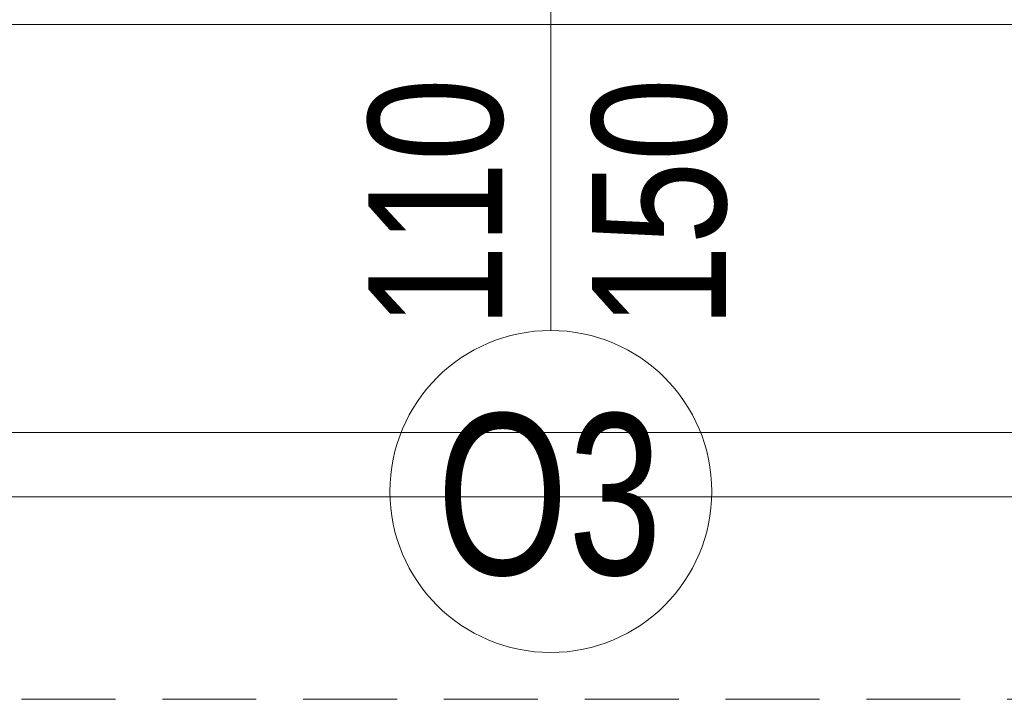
# Model space of a CAD drawing. Header units: inches. Extents: x 57112 to 98566, y -51777 to -16564.
# Tile 38 of 138: x 72236 to 72328, y -20835 to -20771. Entities that reach past the tile are written whole.
import ezdxf

# ---------------------------------------------------------------- set-up
doc = ezdxf.new("R2010")
doc.units = ezdxf.units.IN
doc.header["$MEASUREMENT"] = 0
doc.linetypes.add('HIDDEN', pattern=[0.375, 0.25, -0.125])
doc.layers.get('0').update_dxf_attribs({"color": 251, "lineweight": 0})
for name, color, linetype, lineweight in [('A36-obrzeże', 252, 'Continuous', 0), ('p--dach', 251, 'Continuous', 30), ('p--okna', 251, 'Continuous', 0), ('p--opis okna', 251, 'Continuous', 0)]:
    doc.layers.add(name, color=color, linetype=linetype, lineweight=lineweight)
doc.styles.add('1-100', font='arial.ttf', dxfattribs={"width": 0.75, "height": 18})
doc.styles.add('1-50', font='arial.ttf', dxfattribs={"width": 0.75, "height": 12.5})

# ---------------------------------------------------------------- blocks, each defined once
blk = doc.blocks.new('okno-110-33.15')
at = {"linetype": 'Continuous', "ltscale": 35}
blk.add_line((0, 39.15), (110, 39.15), dxfattribs=at)

msp = doc.modelspace()

# ---------------------------------------------------------------- linework, layer by layer
at = {"layer": 'A36-obrzeże', "linetype": 'Continuous', "ltscale": 35, "elevation": 151.8}
for points in [[(71713.842, -20815.933), (71428.342, -20815.933), (71428.342, -20135.433), (72510.842, -20135.433), (72510.842, -20815.933), (72117.342, -20815.933)], [(72419.892, -20809.933), (72111.342, -20809.933)]]:
    msp.add_lwpolyline(points, dxfattribs=at)
at = {"layer": 'p--dach', "linetype": 'HIDDEN', "lineweight": 20, "ltscale": 35, "elevation": 151.8}
msp.add_lwpolyline([(71409.482, -20834.793), (72529.702, -20834.793), (72529.702, -20116.573), (71409.482, -20116.573)], close=True, dxfattribs=at)
at = {"layer": 'p--opis okna'}
msp.add_line((72285.692, -20800.434, 151.8), (72285.692, -20733.433, 151.8), dxfattribs=at)
msp.add_circle((72285.692, -20815.434, 151.8), 15, dxfattribs=at)

# ---------------------------------------------------------------- block references
at = {"layer": 'p--okna', "linetype": 'Continuous', "xscale": -1, "rotation": 180}
msp.add_blockref('okno-110-33.15', (72230.692, -20732.783, 151.8), dxfattribs=at)

# ---------------------------------------------------------------- texts
at = {"layer": 'p--opis okna', "insert": (72302.192, -20800.215, 151.8), "char_height": 12.5, "width": 45.287, "attachment_point": 7, "rotation": 90, "style": '1-100'}
msp.add_mtext('\\W0.8;110\\P150', dxfattribs=at)
at = {"layer": 'p--opis okna', "insert": (72275.082, -20808.185, 151.8), "char_height": 15, "width": 74.01038, "attachment_point": 1, "style": '1-50'}
msp.add_mtext('O3', dxfattribs=at)

doc.saveas('drawing.dxf')
